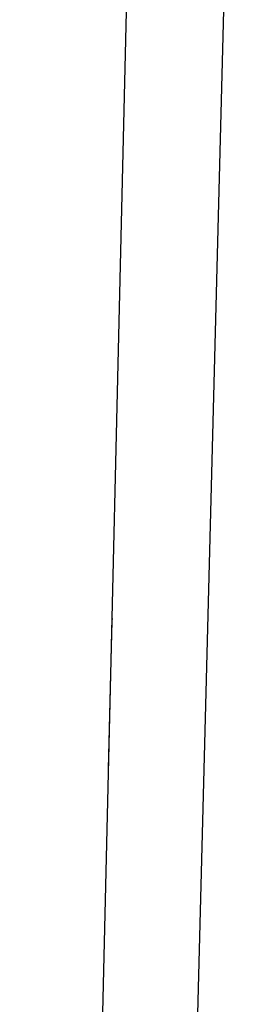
# Model space of a CAD drawing. Header units: inches. Extents: x 170 to 288, y 234 to 248.
# Tile 159 of 256: x 206.76775 to 206.77242, y 243.98936 to 244.01048. Entities that reach past the tile are written whole.
import ezdxf

# ---------------------------------------------------------------- set-up
doc = ezdxf.new("R2010")
doc.units = ezdxf.units.IN
doc.header["$LTSCALE"] = 0.25
doc.header["$MEASUREMENT"] = 0
doc.layers.add('SLIM E GUIDE MOTOR RH', color=7, linetype='Continuous')

msp = doc.modelspace()

# ---------------------------------------------------------------- linework, layer by layer
at = {"layer": 'SLIM E GUIDE MOTOR RH'}
for p, q in [((206.767745, 243.914155), (206.770318, 244.022257)), ((206.77242, 244.022284), (206.769637, 243.914163)), ((206.769727, 243.997576), (206.769707, 243.99703)), ((206.769732, 243.997633), (206.769727, 243.997576)), ((206.769707, 243.99703), (206.769648, 243.994406))]:
    msp.add_line(p, q, dxfattribs=at)

doc.saveas('drawing.dxf')
